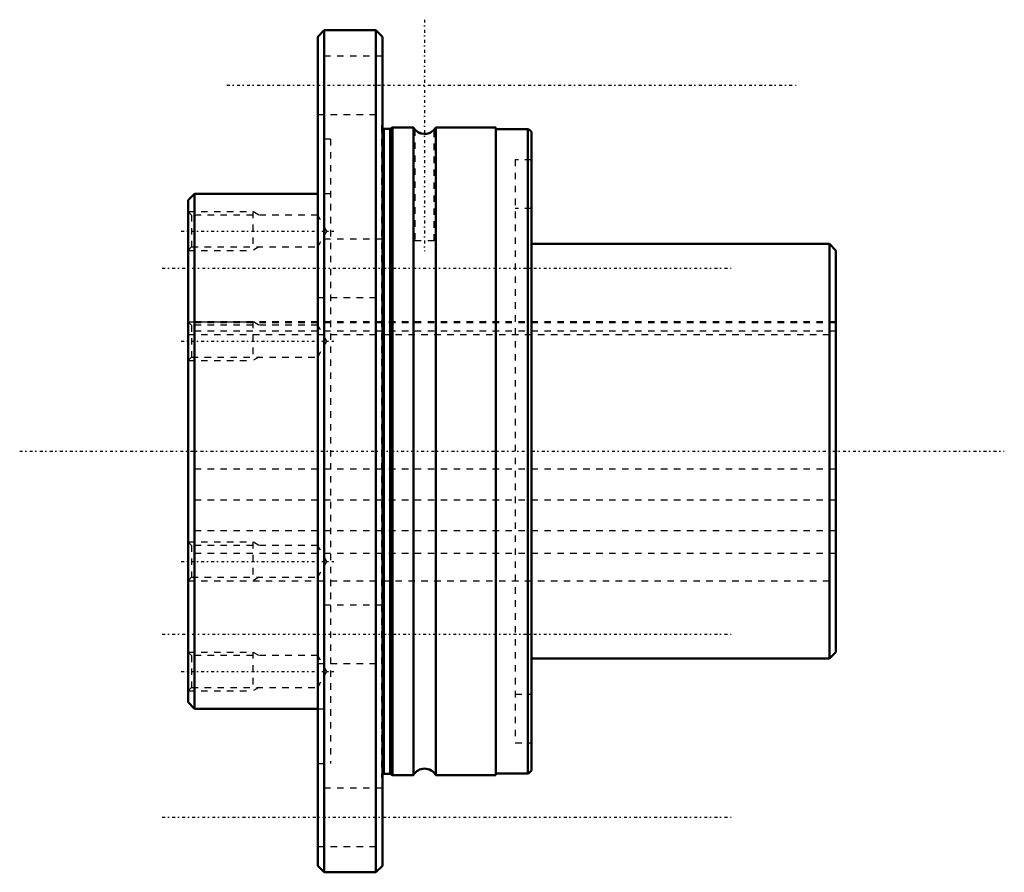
# Model space of a CAD drawing. Header units: millimetres. Extents: x -26 to 126, y -65 to 67.
import ezdxf

# ---------------------------------------------------------------- set-up
doc = ezdxf.new("R2010")
doc.units = ezdxf.units.MM
doc.linetypes.add('Center', pattern=[1.5, 0.45, -0.5, 0.05, -0.5])
doc.linetypes.add('Dashed', pattern=[2, 1, -1])
for name, color, linetype, lineweight in [('2d ConnectionPoints', 7, 'Continuous', 50), ('AM_0', 7, 'Continuous', 50), ('AM_4', 3, 'Continuous', 25), ('AM_5', 3, 'Continuous', 25), ('AM_7', 7, 'Center', 25), ('AM_9', 6, 'Dashed', 25)]:
    doc.layers.add(name, color=color, linetype=linetype, lineweight=lineweight)

# ---------------------------------------------------------------- blocks, each defined once
blk = doc.blocks.new('1_LTR_40A_LTRA_ACyl_1_0_in_LTR40A_100L_0_0__0')
at = {"layer": 'AM_0'}
for p, q in [((21, 65), (20, 64)), ((20, 64), (20, -64)), ((29, 65), (21, 65)), ((21, 65), (21, -65)), ((30, 64), (29, 65)), ((29, 65), (29, -65)), ((30, 64), (30, -64)), ((31.17, 49.8), (30.25, 49.8)), ((31.55, 50), (31.17, 49.8)), ((31.17, 49.8), (31.17, -49.8)), ((34.77, 50), (31.55, 50)), ((31.55, 50), (31.55, -50)), ((34.77, 50), (34.77, -50)), ((35.54, 49.23), (35.94, 49.06)), ((47.5, 50), (38.23, 50)), ((38.23, 50), (38.23, -50)), ((47.5, 50), (47.5, -50)), ((52.42, 49.75), (47.5, 49.75)), ((52.42, 49.75), (52.42, -49.75)), ((53, 49.3), (53, -49.3)), ((1, 39.75), (0, 38.75)), ((20, 39.75), (1, 39.75)), ((1, 39.75), (1, -39.75)), ((0, 38.75), (0, -38.75)), ((99, 32), (53, 32)), ((100, 31), (99, 32)), ((99, 32), (99, -32)), ((100, 31), (100, -31)), ((99, -32), (100, -31)), ((53, -32), (99, -32)), ((0, -38.75), (1, -39.75)), ((1, -39.75), (20, -39.75)), ((30.25, -49.8), (31.17, -49.8)), ((31.17, -49.8), (31.55, -50)), ((31.55, -50), (34.77, -50)), ((38.23, -50), (47.5, -50)), ((47.5, -49.75), (52.42, -49.75)), ((20, -64), (21, -65)), ((21, -65), (29, -65)), ((29, -65), (30, -64))]:
    blk.add_line(p, q, dxfattribs=at)
for points in [[(35, 49.68), (35.03, 49.64), (35.18, 49.5), (35.52, 49.25), (35.54, 49.23)], [(35.94, 49.06), (36.01, 49.04), (36.41, 48.98), (36.82, 49), (37.19, 49.1), (37.53, 49.27), (37.83, 49.5), (37.97, 49.64), (38, 49.68)]]:
    blk.add_lwpolyline(points, dxfattribs=at)
for centre, radius, start, end in [((30.25, 50.2), 0.4, 231.3178, 270), ((36.5, 51), 2, 210, 221.5941), ((36.5, 51), 2, 318.458, 330), ((51.82, 48.38), 1.5, 38.0294, 66.3575), ((30.25, -50.2), 0.4, 90, 128.6822), ((36.5, -51), 2, 30, 150), ((51.82, -48.38), 1.5, 293.6425, 321.9706)]:
    blk.add_arc(centre, radius, start, end, dxfattribs=at)
at = {"layer": 'AM_4'}
blk.add_line((30.25, 49.8), (30.25, -49.8), dxfattribs=at)
at = {"layer": 'AM_5', "linetype": 'Dashed'}
for p, q in [((0, 37), (10, 37)), ((10.94, 36.46), (10, 37)), ((10, 37), (10, 31)), ((0, 31), (10, 31)), ((10.94, 31.54), (10, 31)), ((0, 20), (10, 20)), ((10.94, 19.46), (10, 20)), ((10, 20), (10, 14)), ((0, 14), (10, 14)), ((10.94, 14.54), (10, 14)), ((0, -14), (10, -14)), ((10.94, -14.54), (10, -14)), ((10, -14), (10, -20)), ((10.94, -19.46), (10, -20)), ((0, -20), (10, -20)), ((0, -31), (10, -31)), ((10.94, -31.54), (10, -31)), ((10, -31), (10, -37)), ((10.94, -36.46), (10, -37)), ((0, -37), (10, -37))]:
    blk.add_line(p, q, dxfattribs=at)
at = {"layer": 'AM_7'}
for p, q in [((36.5, 66.62), (36.5, 30.88)), ((6, 56.5), (94, 56.5)), ((-1.07, 34), (22.49, 34)), ((-4, 28.25), (84, 28.25)), ((-1.07, 17), (22.49, 17)), ((-26, 0), (126, 0)), ((-1.07, -17), (22.49, -17)), ((-4, -28.25), (84, -28.25)), ((-1.07, -34), (22.49, -34)), ((-4, -56.5), (84, -56.5))]:
    blk.add_line(p, q, dxfattribs=at)
at = {"layer": 'AM_9'}
for p, q in [((30, 61), (20, 61)), ((20, 52), (30, 52)), ((29.85, 50.2), (29.85, -50.2)), ((35, 49.67), (35, 32.5)), ((35.59, 49.21), (35.34, 49.36)), ((38, 32.5), (38, 49.67)), ((22, 48.18), (20, 48.18)), ((22, 48.18), (22, -48.18)), ((53, 45), (50.5, 45)), ((50.5, 45), (50.5, -45)), ((22, 39.75), (20, 39.75)), ((0.54, 36.46), (0, 37)), ((53, 37.5), (50.5, 37.5)), ((20, 36.46), (0.54, 36.46)), ((0.54, 36.46), (0.54, 31.54)), ((21.42, 34), (20, 36.46)), ((20, 31.54), (21.42, 34)), ((30, 32.75), (20, 32.75)), ((38, 32.5), (35, 32.5)), ((0, 31), (0.54, 31.54)), ((0.54, 31.54), (20, 31.54)), ((20, 23.75), (30, 23.75)), ((100, 20), (0, 20)), ((0.54, 19.46), (0, 20)), ((20, 19.46), (0.54, 19.46)), ((0.54, 19.46), (0.54, 14.54)), ((21.42, 17), (20, 19.46)), ((20, 14.54), (21.42, 17)), ((0, 14), (0.54, 14.54)), ((0.54, 14.54), (20, 14.54)), ((0.54, -14.54), (0, -14)), ((20, -14.54), (0.54, -14.54)), ((0.54, -14.54), (0.54, -19.46)), ((21.42, -17), (20, -14.54)), ((20, -19.46), (21.42, -17)), ((0, -20), (0.54, -19.46)), ((0.54, -19.46), (20, -19.46)), ((0, -20), (100, -20)), ((30, -23.75), (20, -23.75)), ((0.54, -31.54), (0, -31)), ((20, -31.54), (0.54, -31.54)), ((0.54, -31.54), (0.54, -36.46)), ((21.42, -34), (20, -31.54)), ((20, -32.75), (30, -32.75)), ((20, -36.46), (21.42, -34)), ((0, -37), (0.54, -36.46)), ((0.54, -36.46), (20, -36.46)), ((50.5, -37.5), (53, -37.5)), ((20, -39.75), (22, -39.75)), ((50.5, -45), (53, -45)), ((20, -48.18), (22, -48.18)), ((30, -52), (20, -52)), ((20, -61), (30, -61))]:
    blk.add_line(p, q, dxfattribs=at)
blk.add_lwpolyline([(35.94, 49.06), (35.83, 49.1), (35.59, 49.21)], dxfattribs=at)
for centre in [(30.25, 50.2), (30.25, -50.2)]:
    blk.add_arc(centre, 0.4, 128.6822, 231.3178, dxfattribs=at)
blk = doc.blocks.new('2_LTR_40A_LTRA_ACyl_2_0_in_LTR40A_100L_0_0__0')
at = {"layer": 'AM_0'}
for p, q in [((21, 65), (20, 64)), ((20, 64), (20, -64)), ((29, 65), (21, 65)), ((21, 65), (21, -65)), ((30, 64), (29, 65)), ((29, 65), (29, -65)), ((30, 64), (30, -64)), ((31.17, 49.8), (30.25, 49.8)), ((31.55, 50), (31.17, 49.8)), ((31.17, 49.8), (31.17, -49.8)), ((34.77, 50), (31.55, 50)), ((31.55, 50), (31.55, -50)), ((34.77, 50), (34.77, -50)), ((47.5, 50), (38.23, 50)), ((38.23, 50), (38.23, -50)), ((47.5, 50), (47.5, -50)), ((52.42, 49.75), (47.5, 49.75)), ((52.42, 49.75), (52.42, -49.75)), ((53, 49.3), (53, -49.3)), ((1, 39.75), (0, 38.75)), ((20, 39.75), (1, 39.75)), ((1, 39.75), (1, -39.75)), ((0, 38.75), (0, -38.75)), ((99, 32), (53, 32)), ((100, 31), (99, 32)), ((99, 32), (99, -32)), ((100, 31), (100, -31)), ((99, -32), (100, -31)), ((53, -32), (99, -32)), ((0, -38.75), (1, -39.75)), ((1, -39.75), (20, -39.75)), ((30.25, -49.8), (31.17, -49.8)), ((31.17, -49.8), (31.55, -50)), ((31.55, -50), (34.77, -50)), ((38.23, -50), (47.5, -50)), ((47.5, -49.75), (52.42, -49.75)), ((20, -64), (21, -65)), ((21, -65), (29, -65)), ((29, -65), (30, -64))]:
    blk.add_line(p, q, dxfattribs=at)
blk.add_lwpolyline([(35, 49.68), (35.03, 49.64), (35.18, 49.5), (35.52, 49.25), (36.01, 49.04), (36.41, 48.98), (36.82, 49), (37.19, 49.1), (37.53, 49.27), (37.83, 49.5), (37.97, 49.64), (38, 49.68)], dxfattribs=at)
for centre, radius, start, end in [((30.25, 50.2), 0.4, 231.3178, 270), ((36.5, 51), 2, 210, 221.5941), ((36.5, 51), 2, 318.458, 330), ((51.82, 48.38), 1.5, 38.0294, 66.3575), ((30.25, -50.2), 0.4, 90, 128.6822), ((36.5, -51), 2, 30, 150), ((51.82, -48.38), 1.5, 293.6425, 321.9706)]:
    blk.add_arc(centre, radius, start, end, dxfattribs=at)
at = {"layer": 'AM_4'}
blk.add_line((30.25, 49.8), (30.25, -49.8), dxfattribs=at)
at = {"layer": 'AM_5', "linetype": 'Dashed'}
for p, q in [((0, 37), (10, 37)), ((10.94, 36.46), (10, 37)), ((10, 37), (10, 31)), ((0, 31), (10, 31)), ((10.94, 31.54), (10, 31)), ((0, 20), (10, 20)), ((10.94, 19.46), (10, 20)), ((10, 20), (10, 14)), ((0, 14), (10, 14)), ((10.94, 14.54), (10, 14)), ((0, -14), (10, -14)), ((10.94, -14.54), (10, -14)), ((10, -14), (10, -20)), ((10.94, -19.46), (10, -20)), ((0, -20), (10, -20)), ((0, -31), (10, -31)), ((10.94, -31.54), (10, -31)), ((10, -31), (10, -37)), ((10.94, -36.46), (10, -37)), ((0, -37), (10, -37))]:
    blk.add_line(p, q, dxfattribs=at)
at = {"layer": 'AM_9'}
for p, q in [((30, 61), (20, 61)), ((20, 52), (30, 52)), ((29.85, 50.2), (29.85, -50.2)), ((35, 49.67), (35, 32.5)), ((35.59, 49.21), (35.34, 49.36)), ((38, 32.5), (38, 49.67)), ((22, 48.18), (20, 48.18)), ((22, 48.18), (22, -48.18)), ((53, 45), (50.5, 45)), ((50.5, 45), (50.5, -45)), ((22, 39.75), (20, 39.75)), ((0.54, 36.46), (0, 37)), ((53, 37.5), (50.5, 37.5)), ((20, 36.46), (0.54, 36.46)), ((0.54, 36.46), (0.54, 31.54)), ((21.42, 34), (20, 36.46)), ((20, 31.54), (21.42, 34)), ((30, 32.75), (20, 32.75)), ((38, 32.5), (35, 32.5)), ((0, 31), (0.54, 31.54)), ((0.54, 31.54), (20, 31.54)), ((20, 23.75), (30, 23.75)), ((100, 20), (0, 20)), ((0.54, 19.46), (0, 20)), ((20, 19.46), (0.54, 19.46)), ((0.54, 19.46), (0.54, 14.54)), ((21.42, 17), (20, 19.46)), ((20, 14.54), (21.42, 17)), ((0, 14), (0.54, 14.54)), ((0.54, 14.54), (20, 14.54)), ((0.54, -14.54), (0, -14)), ((20, -14.54), (0.54, -14.54)), ((0.54, -14.54), (0.54, -19.46)), ((21.42, -17), (20, -14.54)), ((20, -19.46), (21.42, -17)), ((0, -20), (0.54, -19.46)), ((0.54, -19.46), (20, -19.46)), ((0, -20), (100, -20)), ((30, -23.75), (20, -23.75)), ((0.54, -31.54), (0, -31)), ((20, -31.54), (0.54, -31.54)), ((0.54, -31.54), (0.54, -36.46)), ((21.42, -34), (20, -31.54)), ((20, -32.75), (30, -32.75)), ((20, -36.46), (21.42, -34)), ((0, -37), (0.54, -36.46)), ((0.54, -36.46), (20, -36.46)), ((50.5, -37.5), (53, -37.5)), ((20, -39.75), (22, -39.75)), ((50.5, -45), (53, -45)), ((20, -48.18), (22, -48.18)), ((30, -52), (20, -52)), ((20, -61), (30, -61))]:
    blk.add_line(p, q, dxfattribs=at)
blk.add_lwpolyline([(35.94, 49.06), (35.83, 49.1), (35.59, 49.21)], dxfattribs=at)
for centre in [(30.25, 50.2), (30.25, -50.2)]:
    blk.add_arc(centre, 0.4, 128.6822, 231.3178, dxfattribs=at)
blk = doc.blocks.new('3_LTR_40A100_LTRA_Shaft_0_in_LTR40A_100L_0_0__0')
at = {"layer": 'AM_9'}
for p, q in [((100, 20), (0, 20)), ((100, 19.81), (0, 19.81)), ((100, 18.53), (0, 18.53)), ((0, 18), (100, 18)), ((100, -2.74), (0, -2.74)), ((100, -7.53), (0, -7.53)), ((100, -12.28), (0, -12.28)), ((100, -12.28), (0, -12.28)), ((100, -15.79), (0, -15.79)), ((0, -20), (100, -20))]:
    blk.add_line(p, q, dxfattribs=at)

msp = doc.modelspace()

# ---------------------------------------------------------------- linework, layer by layer
at = {"layer": '2d ConnectionPoints'}
for p in [(0, 0), (0, 0), (100, 0)]:
    msp.add_point(p, dxfattribs=at)

# ---------------------------------------------------------------- block references
for name in ['1_LTR_40A_LTRA_ACyl_1_0_in_LTR40A_100L_0_0__0', '2_LTR_40A_LTRA_ACyl_2_0_in_LTR40A_100L_0_0__0', '3_LTR_40A100_LTRA_Shaft_0_in_LTR40A_100L_0_0__0']:
    msp.add_blockref(name, (0, 0))

doc.saveas('drawing.dxf')
